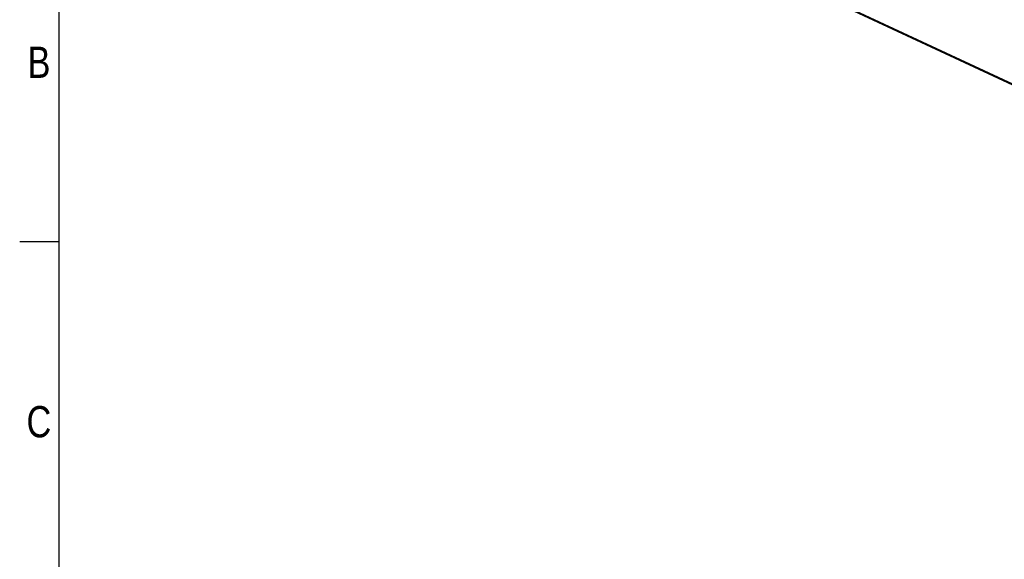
# Model space of a CAD drawing. Header units: millimetres. Extents: x 0 to 420, y 0 to 297.
# Tile 10 of 30: x 0 to 130, y 154 to 226. Entities that reach past the tile are written whole.
import ezdxf

# ---------------------------------------------------------------- set-up
doc = ezdxf.new("R2010")
doc.units = ezdxf.units.MM
doc.layers.add('CARTIGLIO', color=140, linetype='Continuous')
doc.styles.add('SLDTEXTSTYLE2', font='TXT', dxfattribs={"width": 0.821468})

msp = doc.modelspace()

# ---------------------------------------------------------------- linework, layer by layer
at = {"color": 7, "linetype": 'Continuous', "lineweight": 25}
for p, q in [((62.55723, 249.17442), (211.01734, 179.94633)), ((62.51061, 249.07445), (210.97072, 179.84636))]:
    msp.add_line(p, q, dxfattribs=at)
at = {"layer": 'CARTIGLIO', "linetype": 'Continuous'}
for p, q in [((5.18012, 291.82257), (5.18012, 5.171)), ((5.18012, 196.09957), (0.0059, 196.09957))]:
    msp.add_line(p, q, dxfattribs=at)

# ---------------------------------------------------------------- texts
at = {"layer": 'CARTIGLIO', "char_height": 4.13937, "attachment_point": 2, "style": 'SLDTEXTSTYLE2'}
for s, insert in [('B', (2.55983, 221.95415)), ('C', (2.54959, 174.35136))]:
    msp.add_mtext(s, dxfattribs=dict(at, insert=insert))

doc.saveas('drawing.dxf')
